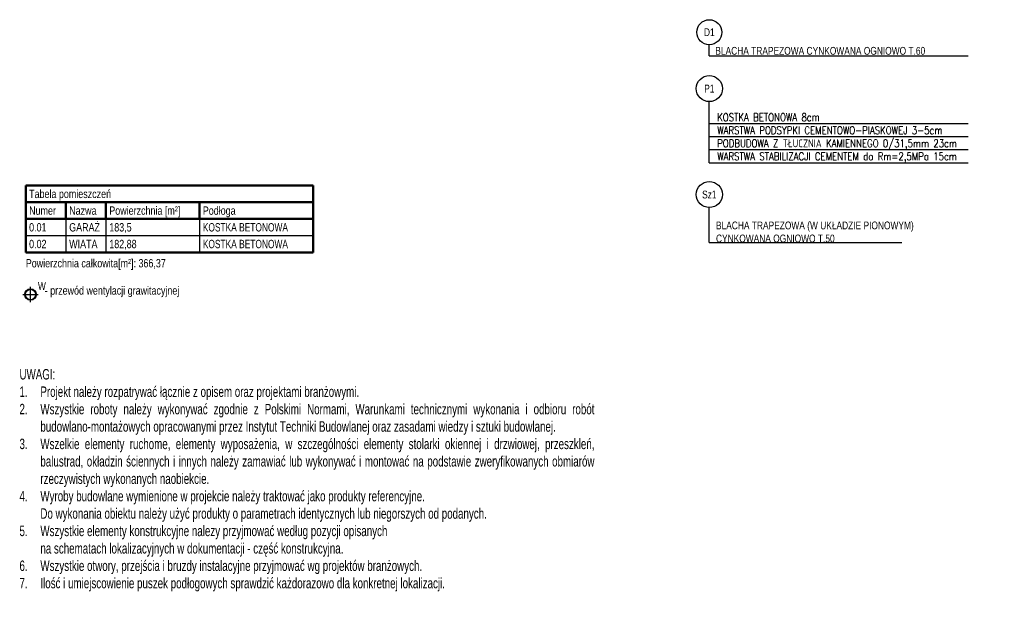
# Model space of a CAD drawing. Header units: centimetres. Extents: x 47725 to 65780, y 1892 to 12037.
# Tile 132 of 156: x 53129 to 55015, y 3096 to 4226. Entities that reach past the tile are written whole.
import ezdxf
from ezdxf.enums import TextEntityAlignment as Align

# ---------------------------------------------------------------- set-up
doc = ezdxf.new("R2010")
doc.units = ezdxf.units.CM
doc.header["$LTSCALE"] = 0.02
for name, color, linetype in [('A-ELEWACJE', 3, 'Continuous'), ('A-OPISY', 70, 'Continuous'), ('CKPODLOGA_OPIS', 3, 'Continuous'), ('CKPODLOGA_OTOCZKI', 1, 'Continuous'), ('CKTABELE', 7, 'Continuous')]:
    doc.layers.add(name, color=color, linetype=linetype)
doc.styles.add('RomanS', font='romans.shx', dxfattribs={"width": 0.8})
doc.styles.get("Standard").update_dxf_attribs({"font": 'ic-simplex.shx', "width": 0.8})
doc.styles.add('TABELE', font='ic-simplex.shx', dxfattribs={"width": 0.8})

# ---------------------------------------------------------------- blocks, each defined once
blk = doc.blocks.new('*U231')
at = {"color": 0}
blk.add_circle((0, 0), 25, dxfattribs=at)
at = {"layer": 'CKPODLOGA_OPIS', "width": 0.8}
blk.add_attdef('OZNAČENÍ', text='', height=15, dxfattribs=at).set_placement((0, 0), align=Align.MIDDLE_CENTER)
blk = doc.blocks.new('*U453')
at = {"color": 0}
blk.add_circle((0, 0), 25, dxfattribs=at)
at = {"layer": 'CKPODLOGA_OPIS', "width": 0.8}
blk.add_attdef('OZNAČENÍ', text='', height=15, dxfattribs=at).set_placement((0, 0), align=Align.MIDDLE_CENTER)
blk = doc.blocks.new('*U457')
at = {"color": 0}
blk.add_circle((0, 0), 40, dxfattribs=at)
at = {"layer": 'CKPODLOGA_OPIS', "width": 0.8}
blk.add_attdef('OZNAČENÍ', text='', height=25, rotation=90, dxfattribs=at).set_placement((0, 0), align=Align.MIDDLE_CENTER)
blk = doc.blocks.new('A$7E8A3D321ED2')
for points in [[(-14.5, 0), (14.5, 0)], [(0, -14.5), (0, 14.5)]]:
    blk.add_lwpolyline(points)
for radius in [11, 10]:
    blk.add_circle((0, 0), radius)
at = {"insert": (14.3, 23.8), "char_height": 15, "width": 125.057, "attachment_point": 1}
blk.add_mtext('W', dxfattribs=at)

msp = doc.modelspace()

# ---------------------------------------------------------------- linework, layer by layer
at = {"layer": 'CKPODLOGA_OTOCZKI'}
for p, q in [((54449.968, 4156.6), (54449.968, 4177.833)), ((54449.968, 4156.6), (54945.968, 4156.6)), ((54449.968, 3951.913), (54449.968, 4068.845)), ((54449.968, 4026.913), (54945.968, 4026.913)), ((54449.968, 4001.913), (54945.968, 4001.913)), ((54449.968, 3976.913), (54945.968, 3976.913)), ((54449.968, 3951.913), (54945.968, 3951.913)), ((54449.968, 3798.993), (54449.968, 3865.926)), ((54449.968, 3798.993), (54818.976, 3798.993))]:
    msp.add_line(p, q, dxfattribs=at)
at = {"layer": 'CKTABELE', "color": 6, "lineweight": 50}
for p, q in [((53140.299, 3908.131), (53217.099, 3908.131)), ((53140.299, 3908.131), (53140.299, 3876.131)), ((53217.099, 3908.131), (53293.899, 3908.131)), ((53293.899, 3908.131), (53473.099, 3908.131)), ((53473.099, 3908.131), (53639.499, 3908.131)), ((53639.499, 3908.131), (53690.699, 3908.131)), ((53690.699, 3908.131), (53690.699, 3876.131)), ((53140.299, 3876.131), (53140.299, 3844.131)), ((53140.299, 3876.131), (53217.099, 3876.131)), ((53217.099, 3876.131), (53293.899, 3876.131)), ((53217.099, 3876.131), (53217.099, 3844.131)), ((53293.899, 3876.131), (53473.099, 3876.131)), ((53293.899, 3876.131), (53293.899, 3844.131)), ((53473.099, 3876.131), (53639.499, 3876.131)), ((53473.099, 3876.131), (53473.099, 3844.131)), ((53639.499, 3876.131), (53690.699, 3876.131)), ((53690.699, 3876.131), (53690.699, 3844.131)), ((53140.299, 3844.131), (53140.299, 3780.131)), ((53140.299, 3844.131), (53217.099, 3844.131)), ((53217.099, 3844.131), (53293.899, 3844.131)), ((53293.899, 3844.131), (53473.099, 3844.131)), ((53473.099, 3844.131), (53639.499, 3844.131)), ((53639.499, 3844.131), (53690.699, 3844.131)), ((53690.699, 3844.131), (53690.699, 3780.131)), ((53140.299, 3780.131), (53217.099, 3780.131)), ((53217.099, 3780.131), (53293.899, 3780.131)), ((53293.899, 3780.131), (53473.099, 3780.131)), ((53473.099, 3780.131), (53639.499, 3780.131)), ((53639.499, 3780.131), (53690.699, 3780.131))]:
    msp.add_line(p, q, dxfattribs=at)
at = {"layer": 'CKTABELE'}
for p, q in [((53217.099, 3844.131), (53217.099, 3780.131)), ((53293.899, 3844.131), (53293.899, 3780.131)), ((53473.099, 3844.131), (53473.099, 3780.131)), ((53140.299, 3812.131), (53217.099, 3812.131)), ((53217.099, 3812.131), (53293.899, 3812.131)), ((53293.899, 3812.131), (53473.099, 3812.131)), ((53473.099, 3812.131), (53690.699, 3812.131))]:
    msp.add_line(p, q, dxfattribs=at)

# ---------------------------------------------------------------- block references
at = {"layer": 'A-ELEWACJE'}
msp.add_blockref('A$7E8A3D321ED2', (53149.303, 3699.318), dxfattribs=at)
at = {"layer": 'CKPODLOGA_OTOCZKI'}
ref = msp.add_blockref('*U457', (54449.968, 4201.833), dxfattribs=dict(at, xscale=0.5999999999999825, yscale=0.5999999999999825, zscale=0.5999999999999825, rotation=270))
ref.add_attrib('Označení', 'D1', dxfattribs={"layer": 'CKPODLOGA_OPIS', "height": 15, "width": 0.8}).set_placement((54449.968, 4201.833), align=Align.MIDDLE_CENTER)
ref = msp.add_blockref('*U231', (54449.968, 4093.845), dxfattribs=at)
ref.add_attrib('Označení', 'P1', dxfattribs={"layer": 'CKPODLOGA_OPIS', "height": 15, "width": 0.8}).set_placement((54449.968, 4093.845), align=Align.MIDDLE_CENTER)
ref = msp.add_blockref('*U453', (54449.968, 3890.926), dxfattribs=at)
ref.add_attrib('Označení', 'Sz1', dxfattribs={"layer": 'CKPODLOGA_OPIS', "height": 15, "width": 0.8}).set_placement((54449.968, 3890.926), align=Align.MIDDLE_CENTER)

# ---------------------------------------------------------------- texts
at = {"layer": 'A-OPISY', "lineweight": 5, "insert": (53128.254, 3556.589), "char_height": 20, "width": 1098.32696, "attachment_point": 1, "style": 'RomanS'}
msp.add_mtext('\\pxqj;{\\Fic-simplex.shx;\\W0.7;UWAGI:\\P\\pxi-2,l2,qj,t2;1.\\Fromans.shx;^I\\Fic-simplex.shx;Projekt należy rozpatrywać łącznie z opisem oraz projektami branżowymi.\\P\\pxi-2,l2,qj,t2;2.\\Fromans.shx;^I\\Fic-simplex.shx;Wszystkie roboty należy wykonywać zgodnie z Polskimi Normami, Warunkami technicznymi wykonania i odbioru robót budowlano-montażowych opracowanymi przez Instytut Techniki Budowlanej oraz zasadami wiedzy i sztuki budowlanej.\\P\\pxi-2,l2,qj,t2;3.\\Fromans.shx;^I\\Fic-simplex.shx;Wszelkie elementy ruchome, elementy wyposażenia, w szczególności elementy stolarki okiennej i drzwiowej, przeszkleń, balustrad, okładzin ściennych i innych należy zamawiać lub\\~wykonywać i montować na podstawie zweryfikowanych obmiarów rzeczywistych wykonanych naobiekcie.\\P\\pxi-2,l2,qj,t2;4.\\Fromans.shx;^I\\Fic-simplex.shx;Wyroby budowlane wymienione w projekcie należy traktować jako produkty referencyjne.\\P\\pxi-2,l2,qj,t2;^IDo wykonania obiektu należy użyć produkty o parametrach identycznych lub niegorszych od podanych.\\P\\pxi-2,l2,qj,t2;5.\\Fromans.shx;^I\\Fic-simplex.shx;Wszystkie elementy konstrukcyjne nalezy przyjmować według pozycji opisanych \\P\\pxi-2,l2,qj,t2;^Ina schematach lokalizacyjnych w\\~dokumentacji - część konstrukcyjna. \\P\\pxi-2,l2,qj,t2;6.\\Fromans.shx;^I\\Fic-simplex.shx;Wszystkie otwory, przejścia i bruzdy instalacyjne przyjmować wg projektów branżowych. \\P\\pxi-2,l2,qj,t2;7.\\Fromans.shx;^I\\Fic-simplex.shx;Ilość i umiejscowienie puszek podłogowych sprawdzić każdorazowo dla konkretnej lokalizacji.\\P\\pxi-2,l2,qj,t2;\\Fromans.shx;\\P\\pxi0,l0,qj,t2;}', dxfattribs=at)
at = {"layer": 'CKPODLOGA_OPIS', "char_height": 15, "attachment_point": 7}
for s, insert, width in [('\\pxt14;BLACHA TRAPEZOWA {\\Fic-romans.shx;CYNKOWANA OGNIOWO T.60 }', (54461.5, 4158.483), 660), ('{\\Fromans.shx;KOSTKA BETONOWA 8cm\\PWARSTWA PODSYPKI CEMENTOWO-PIASKOWEJ 3-5cm\\PPODBUDOWA Z TŁUCZNIA KAMIENNEGO 0/31,5mm 23cm\\PWARSTWA STABILIZACJI CEMENTEM do Rm=2,5MPa 15cm}', (54465.031, 3951.913), 570), ('{\\Fic-romans.shx;BLACHA TRAPEZOWA (W UKŁADZIE PIONOWYM) \\PCYNKOWANA OGNIOWO T.50 }', (54462.726, 3798.993), 570)]:
    msp.add_mtext(s, dxfattribs=dict(at, insert=insert, width=width))
at = {"layer": 'CKTABELE', "style": 'TABELE', "width": 0.8}
for s, p in [('Powierzchnia całkowita[m²]: 366,37', (53140.299, 3751.331)), ('- przewód wentylacji grawitacyjnej', (53176.667, 3699.094))]:
    msp.add_text(s, height=16, dxfattribs=at).set_placement(p)
at = {"layer": 'CKTABELE', "color": 6, "insert": (53146.699, 3900.131), "char_height": 16, "width": 704, "attachment_point": 1, "line_spacing_factor": 0.903614, "style": 'TABELE'}
msp.add_mtext('{\\W0.8;Tabela pomieszczeń}', dxfattribs=at)
at = {"layer": 'CKTABELE', "char_height": 16, "attachment_point": 1, "line_spacing_factor": 0.903614, "style": 'TABELE'}
for s, insert, width in [('{\\W0.8;Numer}', (53146.699, 3868.131), 64), ('{\\W0.8;Nazwa}', (53223.499, 3868.131), 64), ('Powierzchnia [m²]', (53300.299, 3868.131), 188.21659), ('{\\W0.8;Podłoga}', (53479.499, 3868.131), 204.8), ('{\\W0.8;0.01}', (53146.699, 3836.131), 64), ('{\\W0.8;GARAŻ}', (53223.499, 3836.131), 64), ('183,5', (53300.299, 3836.131), 166.4), ('{\\W0.75;KOSTKA BETONOWA}', (53479.499, 3836.131), 230.33432), ('{\\W0.8;0.02}', (53146.699, 3804.131), 64), ('{\\W0.8;WIATA}', (53223.499, 3804.131), 64), ('182,88', (53300.299, 3804.131), 166.4), ('{\\W0.75;KOSTKA BETONOWA}', (53479.499, 3804.131), 230.33432)]:
    msp.add_mtext(s, dxfattribs=dict(at, insert=insert, width=width))

doc.saveas('drawing.dxf')
